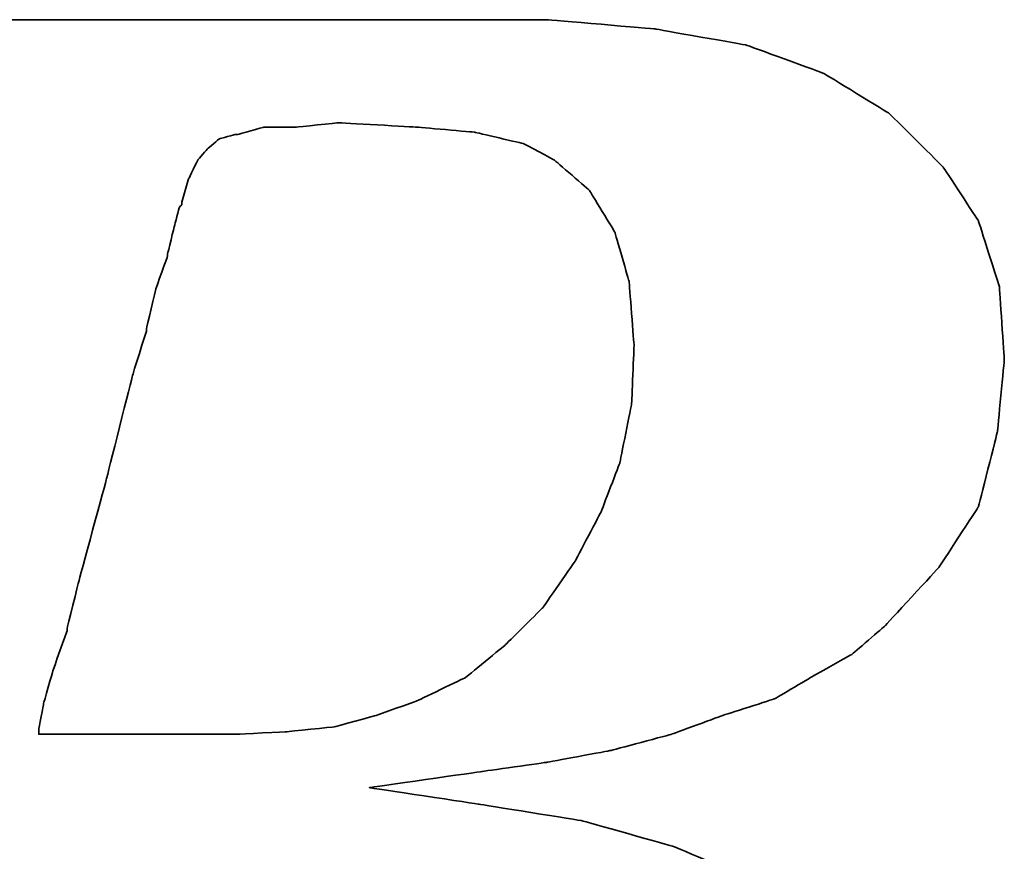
# Model space of a CAD drawing. Header units: millimetres. Extents: x 732 to 1015, y 96 to 192.
# Tile 31 of 53: x 939.061 to 939.498, y 122.602 to 122.972. Entities that reach past the tile are written whole.
import ezdxf

# ---------------------------------------------------------------- set-up
doc = ezdxf.new("R2010")
doc.units = ezdxf.units.MM
doc.header["$LTSCALE"] = 0.15
doc.layers.add('DIM', color=4, linetype='CONTINUOUS')
doc.layers.add('layer 1', color=7, linetype='CONTINUOUS')

# ---------------------------------------------------------------- blocks, each defined once
blk = doc.blocks.new('TBI MOTION logo(完整正式版)')
at = {"layer": 'layer 1', "color": 22, "lineweight": 35}
for points, knots in [([(-64.65375, -6.86375), (-64.65375, -6.86375), (-64.84375, -7.29625), (-64.84375, -7.29625), (-64.84375, -7.29625), (-64.84375, -7.29625), (-64.86875, -7.34375), (-64.86875, -7.34375), (-64.86875, -7.34375), (-64.86875, -7.34375), (-64.86875, -7.36875), (-64.86875, -7.36875), (-64.86875, -7.36875), (-64.86875, -7.36875), (-65.15375, -7.65375), (-65.15375, -7.65375), (-65.15375, -7.65375), (-65.15375, -7.65375), (-65.17875, -7.65375), (-65.17875, -7.65375), (-65.17875, -7.65375), (-65.17875, -7.65375), (-65.20375, -7.67875), (-65.20375, -7.67875), (-65.20375, -7.67875), (-65.20375, -7.67875), (-65.58875, -7.87125), (-65.58875, -7.87125), (-65.58875, -7.87125), (-65.58875, -7.87125), (-65.63375, -7.87125), (-65.63375, -7.87125), (-65.63375, -7.87125), (-65.63375, -7.87125), (-65.65875, -7.89375), (-65.65875, -7.89375), (-65.65875, -7.89375), (-65.65875, -7.89375), (-66.09375, -7.94375), (-66.09375, -7.94375), (-66.09375, -7.94375), (-66.09375, -7.94375), (-66.11375, -7.94375), (-66.11375, -7.94375), (-66.11375, -7.94375), (-66.11375, -7.94375), (-66.16375, -7.94375), (-66.16375, -7.94375), (-66.16375, -7.94375), (-66.16375, -7.94375), (-66.30875, -7.94375), (-66.30875, -7.94375), (-66.30875, -7.94375), (-66.30875, -7.94375), (-66.69375, -7.94375), (-66.69375, -7.94375), (-66.69375, -7.94375), (-66.69375, -7.94375), (-67.07375, -7.94375), (-67.07375, -7.94375), (-67.07375, -7.94375), (-67.07375, -7.94375), (-67.12375, -7.94375), (-67.12375, -7.94375), (-67.12375, -7.94375), (-67.12375, -7.94375), (-67.12375, -7.96625), (-67.12375, -7.96625), (-67.12375, -7.96625), (-67.12375, -7.96625), (-67.14875, -7.99125), (-67.14875, -7.99125), (-67.14875, -7.99125), (-67.14875, -7.99125), (-67.24375, -8.34875), (-67.24375, -8.34875), (-67.24375, -8.34875), (-67.24375, -8.34875), (-67.31375, -8.68625), (-67.31375, -8.68625), (-67.31375, -8.68625), (-67.31375, -8.68625), (-67.26875, -8.68625), (-67.26875, -8.68625), (-67.26875, -8.68625), (-67.26875, -8.68625), (-67.07375, -8.68625), (-67.07375, -8.68625), (-67.07375, -8.68625), (-67.07375, -8.68625), (-66.54875, -8.68625), (-66.54875, -8.68625), (-66.54875, -8.68625), (-66.54875, -8.68625), (-65.82625, -8.68625), (-65.82625, -8.68625), (-65.82625, -8.68625), (-65.82625, -8.68625), (-65.01375, -8.68625), (-65.01375, -8.68625), (-65.01375, -8.68625), (-65.01375, -8.68625), (-64.05375, -8.68625), (-64.05375, -8.68625), (-64.05375, -8.68625), (-64.05375, -8.68625), (-62.08375, -8.68625), (-62.08375, -8.68625), (-62.08375, -8.68625), (-62.08375, -8.68625), (-60.06875, -8.68625), (-60.06875, -8.68625), (-60.06875, -8.68625), (-60.06875, -8.68625), (-59.10875, -8.68625), (-59.10875, -8.68625), (-59.10875, -8.68625), (-59.10875, -8.68625), (-58.29375, -8.68625), (-58.29375, -8.68625), (-58.29375, -8.68625), (-58.29375, -8.68625), (-57.57375, -8.68625), (-57.57375, -8.68625), (-57.57375, -8.68625), (-57.57375, -8.68625), (-57.04875, -8.68625), (-57.04875, -8.68625), (-57.04875, -8.68625), (-57.04875, -8.68625), (-56.85375, -8.68625), (-56.85375, -8.68625), (-56.85375, -8.68625), (-56.85375, -8.68625), (-56.70875, -8.68625), (-56.70875, -8.68625), (-56.70875, -8.68625), (-56.70875, -8.68625), (-56.61375, -8.68625), (-56.61375, -8.68625), (-56.61375, -8.68625), (-56.61375, -8.68625), (-56.56875, -8.68625), (-56.56875, -8.68625), (-56.56875, -8.68625), (-56.56875, -8.68625), (-55.65375, -8.63875), (-55.65375, -8.63875), (-55.65375, -8.63875), (-55.65375, -8.63875), (-54.76875, -8.51875), (-54.76875, -8.51875), (-54.76875, -8.51875), (-54.76875, -8.51875), (-53.90375, -8.30375), (-53.90375, -8.30375), (-53.90375, -8.30375), (-53.90375, -8.30375), (-53.08875, -8.03875), (-53.08875, -8.03875), (-53.08875, -8.03875), (-53.08875, -8.03875), (-52.34375, -7.65375), (-52.34375, -7.65375), (-52.34375, -7.65375), (-52.34375, -7.65375), (-51.69875, -7.29625), (-51.69875, -7.29625), (-51.69875, -7.29625), (-51.69875, -7.29625), (-51.21875, -6.91125), (-51.21875, -6.91125), (-51.21875, -6.91125), (-51.21875, -6.91125), (-50.83375, -6.50375), (-50.83375, -6.50375), (-50.83375, -6.50375), (-50.83375, -6.50375), (-50.44875, -5.94875), (-50.44875, -5.94875), (-50.44875, -5.94875), (-50.44875, -5.94875), (-50.13875, -5.30375), (-50.13875, -5.30375), (-50.13875, -5.30375), (-50.13875, -5.30375), (-49.99375, -4.65375), (-49.99375, -4.65375), (-49.99375, -4.65375), (-49.99375, -4.65375), (-49.92375, -3.98375), (-49.92375, -3.98375), (-49.92375, -3.98375), (-49.92375, -3.98375), (-49.99375, -3.19374), (-49.99375, -3.19374), (-49.99375, -3.19374), (-49.99375, -3.19374), (-50.23374, -2.44874), (-50.23374, -2.44874), (-50.23374, -2.44874), (-50.23374, -2.44874), (-50.59375, -1.87374), (-50.59375, -1.87374), (-50.59375, -1.87374), (-50.59375, -1.87374), (-51.09875, -1.31874), (-51.09875, -1.31874), (-51.09875, -1.31874), (-51.09875, -1.31874), (-51.74375, -0.81875), (-51.74375, -0.81875), (-51.74375, -0.81875), (-51.74375, -0.81875), (-52.53875, -0.48125), (-52.53875, -0.48125), (-52.53875, -0.48125), (-52.53875, -0.48125), (-53.47375, -0.21875), (-53.47375, -0.21875), (-53.47375, -0.21875), (-53.47375, -0.21875), (-54.52875, -0.04874), (-54.52875, -0.04874), (-54.52875, -0.04874), (-54.52875, -0.04874), (-55.65375, 0.12125), (-55.65375, 0.12125), (-55.65375, 0.12125), (-55.65375, 0.12125), (-54.50375, 0.28624), (-54.50375, 0.28624), (-54.50375, 0.28624), (-54.50375, 0.28624), (-53.83375, 0.38124), (-53.83375, 0.38124), (-53.83375, 0.38124), (-53.83375, 0.38124), (-53.18375, 0.50125), (-53.18375, 0.50125), (-53.18375, 0.50125), (-53.18375, 0.50125), (-52.55875, 0.66874), (-52.55875, 0.66874), (-52.55875, 0.66874), (-52.55875, 0.66874), (-52.03375, 0.86124), (-52.03375, 0.86124), (-52.03375, 0.86124), (-52.03375, 0.86124), (-51.50374, 1.03124), (-51.50374, 1.03124), (-51.50374, 1.03124), (-51.50374, 1.03124), (-51.09875, 1.27125), (-51.09875, 1.27125), (-51.09875, 1.27125), (-51.09875, 1.27125), (-50.71375, 1.48624), (-50.71375, 1.48624), (-50.71375, 1.48624), (-50.71375, 1.48624), (-50.37625, 1.77625), (-50.37625, 1.77625), (-50.37625, 1.77625), (-50.37625, 1.77625), (-49.82375, 2.37625), (-49.82375, 2.37625), (-49.82375, 2.37625), (-49.82375, 2.37625), (-49.41875, 2.99625), (-49.41875, 2.99625), (-49.41875, 2.99625), (-49.41875, 2.99625), (-49.22375, 3.76625), (-49.22375, 3.76625), (-49.22375, 3.76625), (-49.22375, 3.76625), (-49.15375, 4.50874), (-49.15375, 4.50874), (-49.15375, 4.50874), (-49.15375, 4.50874), (-49.20375, 5.25125), (-49.20375, 5.25125), (-49.20375, 5.25125), (-49.20375, 5.25125), (-49.41875, 5.92625), (-49.41875, 5.92625), (-49.41875, 5.92625), (-49.41875, 5.92625), (-49.77875, 6.47625), (-49.77875, 6.47625), (-49.77875, 6.47625), (-49.77875, 6.47625), (-50.33125, 7.02624), (-50.33125, 7.02624), (-50.33125, 7.02624), (-50.33125, 7.02624), (-51.00125, 7.43625), (-51.00125, 7.43625), (-51.00125, 7.43625), (-51.00125, 7.43625), (-51.79375, 7.72625), (-51.79375, 7.72625), (-51.79375, 7.72625), (-51.79375, 7.72625), (-52.72875, 7.89124), (-52.72875, 7.89124), (-52.72875, 7.89124), (-52.72875, 7.89124), (-53.83375, 7.98625), (-53.83375, 7.98625), (-53.83375, 7.98625), (-53.83375, 7.98625), (-53.92875, 7.98625), (-53.92875, 7.98625), (-53.92875, 7.98625), (-53.92875, 7.98625), (-54.26375, 7.98625), (-54.26375, 7.98625), (-54.26375, 7.98625), (-54.26375, 7.98625), (-54.74375, 7.98625), (-54.74375, 7.98625), (-54.74375, 7.98625), (-54.74375, 7.98625), (-55.36875, 7.98625), (-55.36875, 7.98625), (-55.36875, 7.98625), (-55.36875, 7.98625), (-56.13375, 7.98625), (-56.13375, 7.98625), (-56.13375, 7.98625), (-56.13375, 7.98625), (-56.94875, 7.98625), (-56.94875, 7.98625), (-56.94875, 7.98625), (-56.94875, 7.98625), (-58.77625, 7.98625), (-58.77625, 7.98625), (-58.77625, 7.98625), (-58.77625, 7.98625), (-60.59875, 7.98625), (-60.59875, 7.98625), (-60.59875, 7.98625), (-60.59875, 7.98625), (-61.41375, 7.98625), (-61.41375, 7.98625), (-61.41375, 7.98625), (-61.41375, 7.98625), (-62.17875, 7.98625), (-62.17875, 7.98625), (-62.17875, 7.98625), (-62.17875, 7.98625), (-62.80375, 7.98625), (-62.80375, 7.98625), (-62.80375, 7.98625), (-62.80375, 7.98625), (-63.30625, 7.98625), (-63.30625, 7.98625), (-63.30625, 7.98625), (-63.30625, 7.98625), (-63.57375, 7.98625), (-63.57375, 7.98625), (-63.57375, 7.98625), (-63.57375, 7.98625), (-63.57375, 7.96375), (-63.57375, 7.96375), (-63.57375, 7.96375), (-63.57375, 7.96375), (-63.59875, 7.94125), (-63.59875, 7.94125), (-63.59875, 7.94125), (-63.59875, 7.94125), (-63.69375, 7.55625), (-63.69375, 7.55625), (-63.69375, 7.55625), (-63.69375, 7.55625), (-63.76375, 7.24624), (-63.76375, 7.24624), (-63.76375, 7.24624), (-63.76375, 7.24624), (-63.23875, 7.24624), (-63.23875, 7.24624), (-63.23875, 7.24624), (-63.23875, 7.24624), (-62.75875, 7.24624), (-62.75875, 7.24624), (-62.75875, 7.24624), (-62.75875, 7.24624), (-62.61125, 7.24624), (-62.61125, 7.24624), (-62.61125, 7.24624), (-62.61125, 7.24624), (-62.56625, 7.24624), (-62.56625, 7.24624), (-62.56625, 7.24624), (-62.56625, 7.24624), (-62.22875, 7.24624), (-62.22875, 7.24624), (-62.22875, 7.24624), (-62.22875, 7.24624), (-62.20375, 7.24624), (-62.20375, 7.24624), (-62.20375, 7.24624), (-62.20375, 7.24624), (-62.17875, 7.21875), (-62.17875, 7.21875), (-62.17875, 7.21875), (-62.17875, 7.21875), (-61.96375, 7.17125), (-61.96375, 7.17125), (-61.96375, 7.17125), (-61.96375, 7.17125), (-61.72375, 7.12624), (-61.72375, 7.12624), (-61.72375, 7.12624), (-61.72375, 7.12624), (-61.70375, 7.12624), (-61.70375, 7.12624), (-61.70375, 7.12624), (-61.70375, 7.12624), (-61.55875, 7.07624), (-61.55875, 7.07624), (-61.55875, 7.07624), (-61.55875, 7.07624), (-61.50875, 7.07624), (-61.50875, 7.07624), (-61.50875, 7.07624), (-61.50875, 7.07624), (-61.48375, 7.02624), (-61.48375, 7.02624), (-61.48375, 7.02624), (-61.48375, 7.02624), (-61.31875, 6.83375), (-61.31875, 6.83375), (-61.31875, 6.83375), (-61.31875, 6.83375), (-61.29375, 6.81125), (-61.29375, 6.81125), (-61.29375, 6.81125), (-61.29375, 6.81125), (-61.29375, 6.78625), (-61.29375, 6.78625), (-61.29375, 6.78625), (-61.29375, 6.78625), (-61.19875, 6.50124), (-61.19875, 6.50124), (-61.19875, 6.50124), (-61.19875, 6.50124), (-61.17375, 6.45124), (-61.17375, 6.45124), (-61.17375, 6.45124), (-61.17375, 6.45124), (-61.19875, 6.40625), (-61.19875, 6.40625), (-61.19875, 6.40625), (-61.19875, 6.40625), (-61.26875, 5.99624), (-61.26875, 5.99624), (-61.26875, 5.99624), (-61.26875, 5.99624), (-61.26875, 5.85125), (-61.26875, 5.85125), (-61.26875, 5.85125), (-61.26875, 5.85125), (-61.26875, 5.82625), (-61.26875, 5.82625), (-61.26875, 5.82625), (-61.26875, 5.82625), (-61.29375, 5.80625), (-61.29375, 5.80625), (-61.29375, 5.80625), (-61.29375, 5.80625), (-61.34125, 5.66125), (-61.34125, 5.66125), (-61.34125, 5.66125), (-61.34125, 5.66125), (-61.41375, 5.44625), (-61.41375, 5.44625), (-61.41375, 5.44625), (-61.41375, 5.44625), (-61.48375, 5.15625), (-61.48375, 5.15625), (-61.48375, 5.15625), (-61.48375, 5.15625), (-61.58375, 4.82124), (-61.58375, 4.82124), (-61.58375, 4.82124), (-61.58375, 4.82124), (-61.79875, 4.00375), (-61.79875, 4.00375), (-61.79875, 4.00375), (-61.79875, 4.00375), (-62.05875, 2.99625), (-62.05875, 2.99625), (-62.05875, 2.99625), (-62.05875, 2.99625), (-62.34875, 1.91625), (-62.34875, 1.91625), (-62.34875, 1.91625), (-62.34875, 1.91625), (-62.97375, -0.41124), (-62.97375, -0.41124), (-62.97375, -0.41124), (-62.97375, -0.41124), (-63.59875, -2.75875), (-63.59875, -2.75875), (-63.59875, -2.75875), (-63.59875, -2.75875), (-63.88375, -3.86374), (-63.88375, -3.86374), (-63.88375, -3.86374), (-63.88375, -3.86374), (-64.14875, -4.82374), (-64.14875, -4.82374), (-64.14875, -4.82374), (-64.14875, -4.82374), (-64.36375, -5.64125), (-64.36375, -5.64125), (-64.36375, -5.64125), (-64.36375, -5.64125), (-64.43625, -5.97625), (-64.43625, -5.97625), (-64.43625, -5.97625), (-64.43625, -5.97625), (-64.50875, -6.28625), (-64.50875, -6.28625), (-64.50875, -6.28625), (-64.50875, -6.28625), (-64.50875, -6.30875), (-64.50875, -6.30875), (-64.50875, -6.30875), (-64.50875, -6.30875), (-64.57875, -6.50375), (-64.57875, -6.50375), (-64.57875, -6.50375), (-64.57875, -6.50375), (-64.62875, -6.69625), (-64.62875, -6.69625), (-64.62875, -6.69625), (-64.62875, -6.69625), (-64.62875, -6.76875), (-64.62875, -6.76875), (-64.62875, -6.76875), (-64.62875, -6.76875), (-64.62875, -6.81375), (-64.62875, -6.81375), (-64.62875, -6.81375), (-64.62875, -6.81375), (-64.62875, -6.83875), (-64.62875, -6.83875), (-64.62875, -6.83875), (-64.62875, -6.83875), (-64.65375, -6.86375), (-64.65375, -6.86375)], [0, 0, 0, 0, 0.00719424, 0.00719424, 0.00719424, 0.00719425, 0.01438849, 0.01438849, 0.01438849, 0.0143885, 0.02158273, 0.02158273, 0.02158273, 0.02158274, 0.02877698, 0.02877698, 0.02877698, 0.02877699, 0.03597122, 0.03597122, 0.03597122, 0.03597123, 0.04316547, 0.04316547, 0.04316547, 0.04316548, 0.05035971, 0.05035971, 0.05035971, 0.05035972, 0.05755396, 0.05755396, 0.05755396, 0.05755397, 0.0647482, 0.0647482, 0.0647482, 0.06474821, 0.07194245, 0.07194245, 0.07194245, 0.07194246, 0.07913669, 0.07913669, 0.07913669, 0.0791367, 0.08633094, 0.08633094, 0.08633094, 0.08633095, 0.09352518, 0.09352518, 0.09352518, 0.09352519, 0.10071942, 0.10071942, 0.10071942, 0.10071943, 0.10791367, 0.10791367, 0.10791367, 0.10791368, 0.11510791, 0.11510791, 0.11510791, 0.11510792, 0.12230216, 0.12230216, 0.12230216, 0.12230217, 0.1294964, 0.1294964, 0.1294964, 0.12949641, 0.13669065, 0.13669065, 0.13669065, 0.13669066, 0.14388489, 0.14388489, 0.14388489, 0.1438849, 0.15107914, 0.15107914, 0.15107914, 0.15107915, 0.15827338, 0.15827338, 0.15827338, 0.15827339, 0.16546763, 0.16546763, 0.16546763, 0.16546764, 0.17266187, 0.17266187, 0.17266187, 0.17266188, 0.17985612, 0.17985612, 0.17985612, 0.17985613, 0.18705036, 0.18705036, 0.18705036, 0.18705037, 0.1942446, 0.1942446, 0.1942446, 0.19424461, 0.20143885, 0.20143885, 0.20143885, 0.20143886, 0.20863309, 0.20863309, 0.20863309, 0.2086331, 0.21582734, 0.21582734, 0.21582734, 0.21582735, 0.22302158, 0.22302158, 0.22302158, 0.22302159, 0.23021583, 0.23021583, 0.23021583, 0.23021584, 0.23741007, 0.23741007, 0.23741007, 0.23741008, 0.24460432, 0.24460432, 0.24460432, 0.24460433, 0.25179856, 0.25179856, 0.25179856, 0.25179857, 0.25899281, 0.25899281, 0.25899281, 0.25899282, 0.26618705, 0.26618705, 0.26618705, 0.26618706, 0.27338129, 0.27338129, 0.27338129, 0.2733813, 0.28057554, 0.28057554, 0.28057554, 0.28057555, 0.28776978, 0.28776978, 0.28776978, 0.28776979, 0.29496403, 0.29496403, 0.29496403, 0.29496404, 0.30215827, 0.30215827, 0.30215827, 0.30215828, 0.30935252, 0.30935252, 0.30935252, 0.30935253, 0.31654676, 0.31654676, 0.31654676, 0.31654677, 0.32374101, 0.32374101, 0.32374101, 0.32374102, 0.33093525, 0.33093525, 0.33093525, 0.33093526, 0.3381295, 0.3381295, 0.3381295, 0.33812951, 0.34532374, 0.34532374, 0.34532374, 0.34532375, 0.35251799, 0.35251799, 0.35251799, 0.352518, 0.35971223, 0.35971223, 0.35971223, 0.35971224, 0.36690647, 0.36690647, 0.36690647, 0.36690648, 0.37410072, 0.37410072, 0.37410072, 0.37410073, 0.38129496, 0.38129496, 0.38129496, 0.38129497, 0.38848921, 0.38848921, 0.38848921, 0.38848922, 0.39568345, 0.39568345, 0.39568345, 0.39568346, 0.4028777, 0.4028777, 0.4028777, 0.40287771, 0.41007194, 0.41007194, 0.41007194, 0.41007195, 0.41726619, 0.41726619, 0.41726619, 0.4172662, 0.42446043, 0.42446043, 0.42446043, 0.42446044, 0.43165468, 0.43165468, 0.43165468, 0.43165469, 0.43884892, 0.43884892, 0.43884892, 0.43884893, 0.44604317, 0.44604317, 0.44604317, 0.44604318, 0.45323741, 0.45323741, 0.45323741, 0.45323742, 0.46043165, 0.46043165, 0.46043165, 0.46043166, 0.4676259, 0.4676259, 0.4676259, 0.46762591, 0.47482014, 0.47482014, 0.47482014, 0.47482015, 0.48201439, 0.48201439, 0.48201439, 0.4820144, 0.48920863, 0.48920863, 0.48920863, 0.48920864, 0.49640288, 0.49640288, 0.49640288, 0.49640289, 0.50359712, 0.50359712, 0.50359712, 0.50359713, 0.51079137, 0.51079137, 0.51079137, 0.51079138, 0.51798561, 0.51798561, 0.51798561, 0.51798562, 0.52517986, 0.52517986, 0.52517986, 0.52517987, 0.5323741, 0.5323741, 0.5323741, 0.53237411, 0.53956835, 0.53956835, 0.53956835, 0.53956836, 0.54676259, 0.54676259, 0.54676259, 0.5467626, 0.55395683, 0.55395683, 0.55395683, 0.55395684, 0.56115108, 0.56115108, 0.56115108, 0.56115109, 0.56834532, 0.56834532, 0.56834532, 0.56834533, 0.57553957, 0.57553957, 0.57553957, 0.57553958, 0.58273381, 0.58273381, 0.58273381, 0.58273382, 0.58992806, 0.58992806, 0.58992806, 0.58992807, 0.5971223, 0.5971223, 0.5971223, 0.59712231, 0.60431655, 0.60431655, 0.60431655, 0.60431656, 0.61151079, 0.61151079, 0.61151079, 0.6115108, 0.61870504, 0.61870504, 0.61870504, 0.61870505, 0.62589928, 0.62589928, 0.62589928, 0.62589929, 0.63309353, 0.63309353, 0.63309353, 0.63309354, 0.64028777, 0.64028777, 0.64028777, 0.64028778, 0.64748201, 0.64748201, 0.64748201, 0.64748202, 0.65467626, 0.65467626, 0.65467626, 0.65467627, 0.6618705, 0.6618705, 0.6618705, 0.66187051, 0.66906475, 0.66906475, 0.66906475, 0.66906476, 0.67625899, 0.67625899, 0.67625899, 0.676259, 0.68345324, 0.68345324, 0.68345324, 0.68345325, 0.69064748, 0.69064748, 0.69064748, 0.69064749, 0.69784173, 0.69784173, 0.69784173, 0.69784174, 0.70503597, 0.70503597, 0.70503597, 0.70503598, 0.71223022, 0.71223022, 0.71223022, 0.71223023, 0.71942446, 0.71942446, 0.71942446, 0.71942447, 0.72661871, 0.72661871, 0.72661871, 0.72661872, 0.73381295, 0.73381295, 0.73381295, 0.73381296, 0.74100719, 0.74100719, 0.74100719, 0.7410072, 0.74820144, 0.74820144, 0.74820144, 0.74820145, 0.75539568, 0.75539568, 0.75539568, 0.75539569, 0.76258993, 0.76258993, 0.76258993, 0.76258994, 0.76978417, 0.76978417, 0.76978417, 0.76978418, 0.77697842, 0.77697842, 0.77697842, 0.77697843, 0.78417266, 0.78417266, 0.78417266, 0.78417267, 0.79136691, 0.79136691, 0.79136691, 0.79136692, 0.79856115, 0.79856115, 0.79856115, 0.79856116, 0.8057554, 0.8057554, 0.8057554, 0.80575541, 0.81294964, 0.81294964, 0.81294964, 0.81294965, 0.82014388, 0.82014388, 0.82014388, 0.82014389, 0.82733813, 0.82733813, 0.82733813, 0.82733814, 0.83453237, 0.83453237, 0.83453237, 0.83453238, 0.84172662, 0.84172662, 0.84172662, 0.84172663, 0.84892086, 0.84892086, 0.84892086, 0.84892087, 0.85611511, 0.85611511, 0.85611511, 0.85611512, 0.86330935, 0.86330935, 0.86330935, 0.86330936, 0.8705036, 0.8705036, 0.8705036, 0.87050361, 0.87769784, 0.87769784, 0.87769784, 0.87769785, 0.88489209, 0.88489209, 0.88489209, 0.8848921, 0.89208633, 0.89208633, 0.89208633, 0.89208634, 0.89928058, 0.89928058, 0.89928058, 0.89928059, 0.90647482, 0.90647482, 0.90647482, 0.90647483, 0.91366906, 0.91366906, 0.91366906, 0.91366907, 0.92086331, 0.92086331, 0.92086331, 0.92086332, 0.92805755, 0.92805755, 0.92805755, 0.92805756, 0.9352518, 0.9352518, 0.9352518, 0.93525181, 0.94244604, 0.94244604, 0.94244604, 0.94244605, 0.94964029, 0.94964029, 0.94964029, 0.9496403, 0.95683453, 0.95683453, 0.95683453, 0.95683454, 0.96402878, 0.96402878, 0.96402878, 0.96402879, 0.97122302, 0.97122302, 0.97122302, 0.97122303, 0.97841727, 0.97841727, 0.97841727, 0.97841728, 0.98561151, 0.98561151, 0.98561151, 0.98561152, 0.99280576, 0.99280576, 0.99280576, 0.99280577, 1, 1, 1, 1]), ([(-57.50375, 6.35625), (-57.50375, 6.35625), (-57.57375, 6.11625), (-57.57375, 6.11625), (-57.57375, 6.11625), (-57.57375, 6.11625), (-57.57375, 6.09125), (-57.57375, 6.09125), (-57.57375, 6.09125), (-57.57375, 6.09125), (-57.59875, 6.06625), (-57.59875, 6.06625), (-57.59875, 6.06625), (-57.59875, 6.06625), (-57.64875, 5.87625), (-57.64875, 5.87625), (-57.64875, 5.87625), (-57.64875, 5.87625), (-57.71875, 5.58875), (-57.71875, 5.58875), (-57.71875, 5.58875), (-57.71875, 5.58875), (-57.71875, 5.56625), (-57.71875, 5.56625), (-57.71875, 5.56625), (-57.71875, 5.56625), (-57.83875, 5.23125), (-57.83875, 5.23125), (-57.83875, 5.23125), (-57.83875, 5.23125), (-57.93625, 4.82124), (-57.93625, 4.82124), (-57.93625, 4.82124), (-57.93625, 4.82124), (-57.93625, 4.79624), (-57.93625, 4.79624), (-57.93625, 4.79624), (-57.93625, 4.79624), (-58.07875, 4.34125), (-58.07875, 4.34125), (-58.07875, 4.34125), (-58.07875, 4.34125), (-58.34375, 3.28625), (-58.34375, 3.28625), (-58.34375, 3.28625), (-58.34375, 3.28625), (-58.62875, 2.23124), (-58.62875, 2.23124), (-58.62875, 2.23124), (-58.62875, 2.23124), (-58.74875, 1.75125), (-58.74875, 1.75125), (-58.74875, 1.75125), (-58.74875, 1.75125), (-58.74875, 1.72625), (-58.74875, 1.72625), (-58.74875, 1.72625), (-58.74875, 1.72625), (-58.89375, 1.31625), (-58.89375, 1.31625), (-58.89375, 1.31625), (-58.89375, 1.31625), (-58.98875, 0.98124), (-58.98875, 0.98124), (-58.98875, 0.98124), (-58.98875, 0.98124), (-59.03875, 0.71625), (-59.03875, 0.71625), (-59.03875, 0.71625), (-59.03875, 0.71625), (-59.03875, 0.66874), (-59.03875, 0.66874), (-59.03875, 0.66874), (-59.03875, 0.66874), (-58.91875, 0.66874), (-58.91875, 0.66874), (-58.91875, 0.66874), (-58.91875, 0.66874), (-58.53375, 0.66874), (-58.53375, 0.66874), (-58.53375, 0.66874), (-58.53375, 0.66874), (-58.10375, 0.66874), (-58.10375, 0.66874), (-58.10375, 0.66874), (-58.10375, 0.66874), (-57.66875, 0.66874), (-57.66875, 0.66874), (-57.66875, 0.66874), (-57.66875, 0.66874), (-57.33375, 0.66874), (-57.33375, 0.66874), (-57.33375, 0.66874), (-57.33375, 0.66874), (-57.09375, 0.66874), (-57.09375, 0.66874), (-57.09375, 0.66874), (-57.09375, 0.66874), (-56.99875, 0.66874), (-56.99875, 0.66874), (-56.99875, 0.66874), (-56.99875, 0.66874), (-56.49375, 0.69374), (-56.49375, 0.69374), (-56.49375, 0.69374), (-56.49375, 0.69374), (-56.01375, 0.74374), (-56.01375, 0.74374), (-56.01375, 0.74374), (-56.01375, 0.74374), (-55.58375, 0.86124), (-55.58375, 0.86124), (-55.58375, 0.86124), (-55.58375, 0.86124), (-55.17375, 1.00624), (-55.17375, 1.00624), (-55.17375, 1.00624), (-55.17375, 1.00624), (-54.67375, 1.24625), (-54.67375, 1.24625), (-54.67375, 1.24625), (-54.67375, 1.24625), (-54.26375, 1.58124), (-54.26375, 1.58124), (-54.26375, 1.58124), (-54.26375, 1.58124), (-53.87875, 1.96374), (-53.87875, 1.96374), (-53.87875, 1.96374), (-53.87875, 1.96374), (-53.54375, 2.44625), (-53.54375, 2.44625), (-53.54375, 2.44625), (-53.54375, 2.44625), (-53.27875, 2.95125), (-53.27875, 2.95125), (-53.27875, 2.95125), (-53.27875, 2.95125), (-53.08875, 3.45124), (-53.08875, 3.45124), (-53.08875, 3.45124), (-53.08875, 3.45124), (-52.96875, 4.05124), (-52.96875, 4.05124), (-52.96875, 4.05124), (-52.96875, 4.05124), (-52.94375, 4.65125), (-52.94375, 4.65125), (-52.94375, 4.65125), (-52.94375, 4.65125), (-52.99375, 5.30125), (-52.99375, 5.30125), (-52.99375, 5.30125), (-52.99375, 5.30125), (-53.13875, 5.80625), (-53.13875, 5.80625), (-53.13875, 5.80625), (-53.13875, 5.80625), (-53.39875, 6.23625), (-53.39875, 6.23625), (-53.39875, 6.23625), (-53.39875, 6.23625), (-53.75875, 6.54875), (-53.75875, 6.54875), (-53.75875, 6.54875), (-53.75875, 6.54875), (-54.07375, 6.71625), (-54.07375, 6.71625), (-54.07375, 6.71625), (-54.07375, 6.71625), (-54.57375, 6.83375), (-54.57375, 6.83375), (-54.57375, 6.83375), (-54.57375, 6.83375), (-55.17375, 6.88625), (-55.17375, 6.88625), (-55.17375, 6.88625), (-55.17375, 6.88625), (-55.96875, 6.93125), (-55.96875, 6.93125), (-55.96875, 6.93125), (-55.96875, 6.93125), (-56.39875, 6.88625), (-56.39875, 6.88625), (-56.39875, 6.88625), (-56.39875, 6.88625), (-56.42125, 6.88625), (-56.42125, 6.88625), (-56.42125, 6.88625), (-56.42125, 6.88625), (-56.73375, 6.88625), (-56.73375, 6.88625), (-56.73375, 6.88625), (-56.73375, 6.88625), (-56.99875, 6.81125), (-56.99875, 6.81125), (-56.99875, 6.81125), (-56.99875, 6.81125), (-57.02375, 6.81125), (-57.02375, 6.81125), (-57.02375, 6.81125), (-57.02375, 6.81125), (-57.18875, 6.76625), (-57.18875, 6.76625), (-57.18875, 6.76625), (-57.18875, 6.76625), (-57.30875, 6.66625), (-57.30875, 6.66625), (-57.30875, 6.66625), (-57.30875, 6.66625), (-57.40875, 6.54875), (-57.40875, 6.54875), (-57.40875, 6.54875), (-57.40875, 6.54875), (-57.50375, 6.35625), (-57.50375, 6.35625)], [0, 0, 0, 0, 0.01851852, 0.01851852, 0.01851852, 0.01851853, 0.03703704, 0.03703704, 0.03703704, 0.03703705, 0.05555556, 0.05555556, 0.05555556, 0.05555557, 0.07407407, 0.07407407, 0.07407407, 0.07407408, 0.09259259, 0.09259259, 0.09259259, 0.0925926, 0.11111111, 0.11111111, 0.11111111, 0.11111112, 0.12962963, 0.12962963, 0.12962963, 0.12962964, 0.14814815, 0.14814815, 0.14814815, 0.14814816, 0.16666667, 0.16666667, 0.16666667, 0.16666668, 0.18518519, 0.18518519, 0.18518519, 0.1851852, 0.2037037, 0.2037037, 0.2037037, 0.20370371, 0.22222222, 0.22222222, 0.22222222, 0.22222223, 0.24074074, 0.24074074, 0.24074074, 0.24074075, 0.25925926, 0.25925926, 0.25925926, 0.25925927, 0.27777778, 0.27777778, 0.27777778, 0.27777779, 0.2962963, 0.2962963, 0.2962963, 0.29629631, 0.31481481, 0.31481481, 0.31481481, 0.31481482, 0.33333333, 0.33333333, 0.33333333, 0.33333334, 0.35185185, 0.35185185, 0.35185185, 0.35185186, 0.37037037, 0.37037037, 0.37037037, 0.37037038, 0.38888889, 0.38888889, 0.38888889, 0.3888889, 0.40740741, 0.40740741, 0.40740741, 0.40740742, 0.42592593, 0.42592593, 0.42592593, 0.42592594, 0.44444444, 0.44444444, 0.44444444, 0.44444445, 0.46296296, 0.46296296, 0.46296296, 0.46296297, 0.48148148, 0.48148148, 0.48148148, 0.48148149, 0.5, 0.5, 0.5, 0.50000001, 0.51851852, 0.51851852, 0.51851852, 0.51851853, 0.53703704, 0.53703704, 0.53703704, 0.53703705, 0.55555556, 0.55555556, 0.55555556, 0.55555557, 0.57407407, 0.57407407, 0.57407407, 0.57407408, 0.59259259, 0.59259259, 0.59259259, 0.5925926, 0.61111111, 0.61111111, 0.61111111, 0.61111112, 0.62962963, 0.62962963, 0.62962963, 0.62962964, 0.64814815, 0.64814815, 0.64814815, 0.64814816, 0.66666667, 0.66666667, 0.66666667, 0.66666668, 0.68518519, 0.68518519, 0.68518519, 0.6851852, 0.7037037, 0.7037037, 0.7037037, 0.70370371, 0.72222222, 0.72222222, 0.72222222, 0.72222223, 0.74074074, 0.74074074, 0.74074074, 0.74074075, 0.75925926, 0.75925926, 0.75925926, 0.75925927, 0.77777778, 0.77777778, 0.77777778, 0.77777779, 0.7962963, 0.7962963, 0.7962963, 0.79629631, 0.81481481, 0.81481481, 0.81481481, 0.81481482, 0.83333333, 0.83333333, 0.83333333, 0.83333334, 0.85185185, 0.85185185, 0.85185185, 0.85185186, 0.87037037, 0.87037037, 0.87037037, 0.87037038, 0.88888889, 0.88888889, 0.88888889, 0.8888889, 0.90740741, 0.90740741, 0.90740741, 0.90740742, 0.92592593, 0.92592593, 0.92592593, 0.92592594, 0.94444444, 0.94444444, 0.94444444, 0.94444445, 0.96296296, 0.96296296, 0.96296296, 0.96296297, 0.98148148, 0.98148148, 0.98148148, 0.98148149, 1, 1, 1, 1])]:
    blk.add_open_spline(points, degree=3, knots=knots, dxfattribs=at)

msp = doc.modelspace()

# ---------------------------------------------------------------- block references
at = {"layer": 'DIM', "color": 7, "xscale": 0.0433753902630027, "yscale": 0.0433753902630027, "zscale": 0.0433753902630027}
msp.add_blockref('TBI MOTION logo(完整正式版)', (941.63041, 122.62528), dxfattribs=at)

doc.saveas('drawing.dxf')
